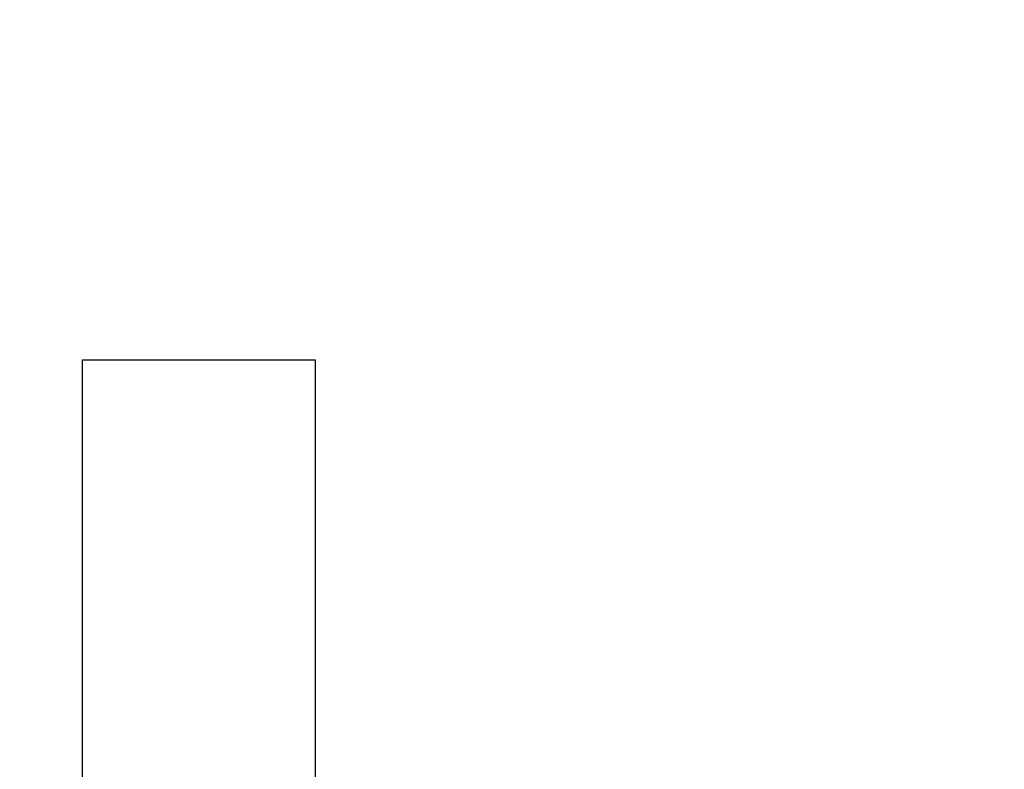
# Model space of a CAD drawing. Header units: metres. Extents: x 779 to 7046, y -512 to 9570.
# Tile 123 of 256: x 2470.747 to 2471.593, y -213.056 to -212.412. Entities that reach past the tile are written whole.
import ezdxf

# ---------------------------------------------------------------- set-up
doc = ezdxf.new("R2010")
doc.units = ezdxf.units.M
doc.linetypes.add('CIĄGłA', pattern=[0])
doc.layers.add('BK_Beton', color=2, linetype='Continuous', lineweight=15)
doc.layers.add('ZP_Zieleń', color=252, linetype='Continuous', lineweight=5)
doc.layers.add('PDF _Geometria', color=7, linetype='Continuous')

# ---------------------------------------------------------------- blocks, each defined once
blk = doc.blocks.new('B-B')
at = {"layer": 'BK_Beton', "color": 18, "lineweight": 25, "true_color": 0x000000, "elevation": -10.04}
blk.add_lwpolyline([(23.28559, -68.02689), (23.27561, -67.97349), (24.15554, -67.80959), (24.19217, -68.00621), (23.8328, -68.07314)], dxfattribs=at)
at = {"layer": 'ZP_Zieleń', "linetype": 'CIĄGłA', "elevation": -10.04}
blk.add_lwpolyline([(24.84182, -66.87951, -0.091371), (26.53834, -66.83497, 0.05564), (27.90027, -66.76261, -0.350731), (28.44909, -67.01777, -0.133833), (28.41457, -67.16962, -0.220952), (27.59519, -67.74839, 0.0963), (24.44968, -68.75094, -0.033663), (24.00654, -69.0059)], format="xyb", dxfattribs=at)

msp = doc.modelspace()

# ---------------------------------------------------------------- block references
at = {"layer": 'PDF _Geometria', "linetype": 'CIĄGłA', "rotation": 79.44877770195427}
msp.add_blockref('B-B', (2399.71412, -224.03405, 10.04), dxfattribs=at)

doc.saveas('drawing.dxf')
